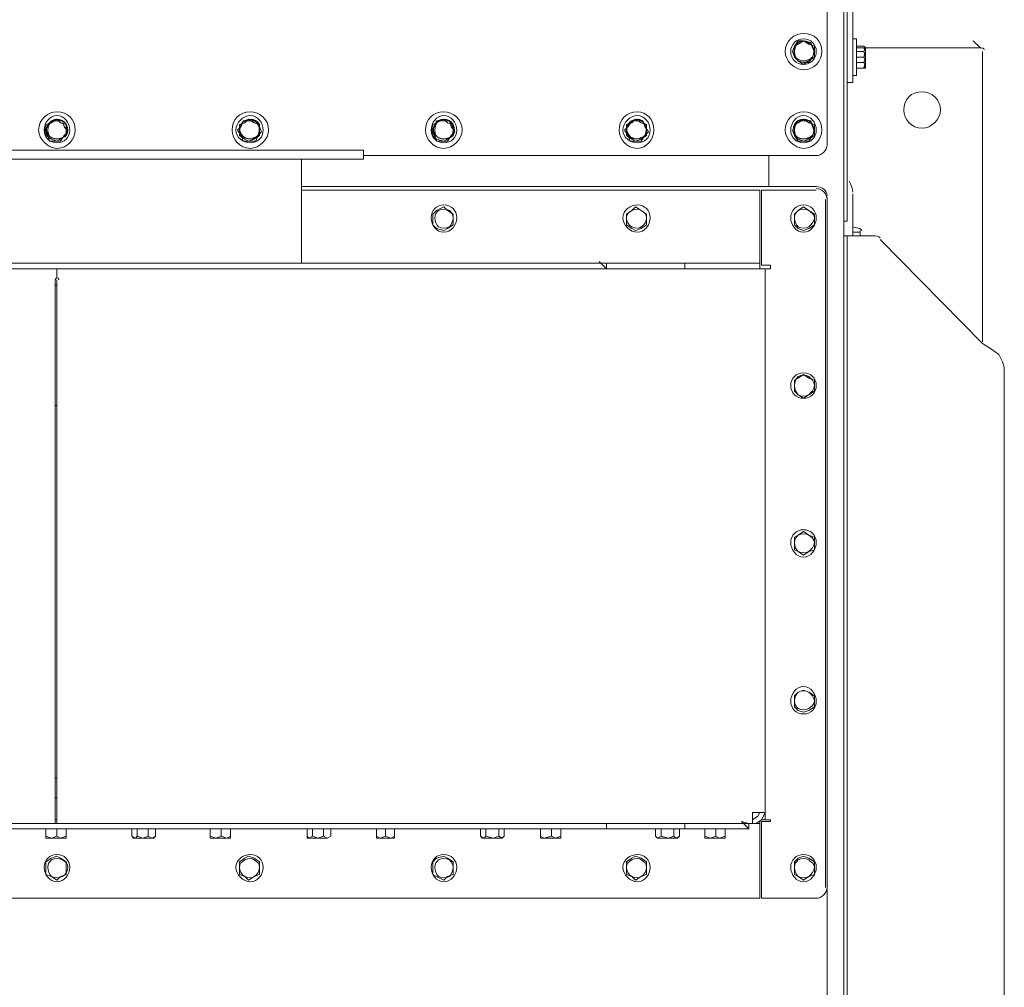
# Model space of a CAD drawing. Header units: millimetres. Extents: x -4829 to 407013, y -34854 to 354532.
# Tile 11 of 75: x 19640 to 20276, y -19344 to -18719. Entities that reach past the tile are written whole.
import ezdxf

# ---------------------------------------------------------------- set-up
doc = ezdxf.new("R2010")
doc.units = ezdxf.units.MM
doc.header["$LTSCALE"] = 15

# ---------------------------------------------------------------- blocks, each defined once
blk = doc.blocks.new('A$Cf38c0126')
at = {"linetype": 'Continuous', "lineweight": 5}
for points in [[(13717.75, -11929.55), (13720.11, -11929.55), (13720.11, -12554.12), (13717.75, -12554.12)], [(13707.14, -12504.62), (13707.14, -11957.83), (13707.14, -11957.83)], [(13707.14, -13566.39), (13707.14, -13566.39), (13717.75, -13566.39), (13717.75, -11995.54), (13707.14, -11995.54)], [(13723.64, -12457.49), (13723.64, -12026.18), (13723.64, -12026.18)], [(13691.82, -12437.45), (13688.29, -12437.45), (13685.93, -12440.99)], [(13695.36, -12439.81), (13691.82, -12437.45), (13688.29, -12439.81)], [(13691.82, -12451.59), (13695.36, -12451.59), (13697.72, -12448.06), (13698.89, -12444.52), (13697.72, -12442.17), (13696.54, -12438.63), (13691.82, -12437.45)], [(13726, -12436.27), (13723.64, -12436.27), (13723.64, -12436.27)], [(13726, -12436.27), (13726, -12459.84), (13726, -12459.84)], [(13806.13, -12442.17), (13801.42, -12437.45), (13801.42, -12437.45)], [(13685.93, -12440.99), (13684.75, -12444.52), (13685.93, -12448.06)], [(13688.29, -12439.81), (13685.93, -12440.99), (13685.93, -12444.52), (13685.93, -12448.06), (13688.29, -12450.42)], [(13698.89, -12444.52), (13698.89, -12440.99), (13695.36, -12439.81)], [(13695.36, -12450.42), (13698.89, -12448.06), (13698.89, -12444.52)], [(13726, -12439.81), (13726, -12452.77), (13726, -12456.31)], [(13726, -12439.81), (13726, -12456.31), (13726, -12456.31)], [(13731.89, -12442.17), (13730.71, -12440.99), (13726, -12440.99)], [(13731.89, -12444.52), (13730.71, -12442.17), (13726, -12442.17)], [(13731.89, -12442.17), (13730.71, -12444.52), (13726, -12444.52)], [(13731.89, -12444.52), (13730.71, -12448.06), (13726, -12448.06)], [(13731.89, -12442.17), (13730.71, -12440.99), (13730.71, -12440.99)], [(13731.89, -12444.52), (13731.89, -12442.17), (13730.71, -12442.17)], [(13730.71, -12444.52), (13731.89, -12448.06), (13731.89, -12442.17)], [(13730.71, -12448.06), (13731.89, -12450.42), (13731.89, -12444.52)], [(13806.13, -12442.17), (13731.89, -12442.17), (13731.89, -12442.17)], [(13807.31, -12631.89), (13807.31, -12444.52), (13807.31, -12444.52)], [(13807.31, -12631.89), (13807.31, -12444.52), (13807.31, -12444.52)], [(13685.93, -12448.06), (13688.29, -12450.42), (13691.82, -12451.59)], [(13688.29, -12450.42), (13691.82, -12452.77), (13695.36, -12450.42)], [(13731.89, -12450.42), (13730.71, -12455.13), (13726, -12455.13)], [(13731.89, -12453.95), (13730.71, -12451.59), (13726, -12451.59)], [(13731.89, -12455.13), (13731.89, -12453.95), (13731.89, -12448.06), (13730.71, -12451.59)], [(13731.89, -12450.42), (13731.89, -12453.95), (13731.89, -12453.95)], [(13723.64, -12457.49), (13723.64, -12464.56), (13720.11, -12464.56)], [(13731.89, -12453.95), (13730.71, -12455.13), (13726, -12455.13)], [(13730.71, -12455.13), (13731.89, -12455.13), (13731.89, -12455.13)], [(13730.71, -12455.13), (13731.89, -12455.13), (13731.89, -12455.13)], [(13723.64, -12459.84), (13726, -12459.84), (13726, -12459.84)], [(13209.85, -12489.3), (13206.31, -12489.3), (13203.95, -12492.84), (13201.6, -12495.2), (13203.95, -12498.73)], [(13212.2, -12490.48), (13209.85, -12488.13), (13206.31, -12490.48)], [(13208.67, -12502.27), (13212.2, -12502.27), (13214.56, -12498.73), (13216.92, -12496.37), (13214.56, -12492.84), (13213.38, -12489.3), (13209.85, -12489.3)], [(13333.58, -12489.3), (13330.05, -12489.3), (13328.87, -12492.84)], [(13337.12, -12490.48), (13333.58, -12488.13), (13331.22, -12490.48)], [(13333.58, -12502.27), (13338.3, -12502.27), (13339.47, -12498.73), (13341.83, -12496.37), (13340.65, -12492.84), (13338.3, -12489.3), (13333.58, -12489.3)], [(13459.67, -12489.3), (13454.96, -12489.3), (13453.78, -12492.84)], [(13462.03, -12490.48), (13459.67, -12488.13), (13454.96, -12490.48)], [(13458.5, -12502.27), (13462.03, -12502.27), (13464.39, -12498.73), (13466.74, -12496.37), (13464.39, -12492.84), (13463.21, -12489.3), (13459.67, -12489.3)], [(13584.59, -12489.3), (13581.05, -12489.3), (13578.7, -12492.84)], [(13586.94, -12490.48), (13583.41, -12488.13), (13581.05, -12490.48)], [(13583.41, -12502.27), (13586.94, -12502.27), (13589.3, -12498.73), (13591.66, -12496.37), (13589.3, -12492.84), (13588.12, -12489.3), (13584.59, -12489.3)], [(13691.82, -12489.3), (13688.29, -12489.3), (13685.93, -12492.84), (13684.75, -12495.2), (13685.93, -12498.73)], [(13695.36, -12490.48), (13691.82, -12488.13), (13688.29, -12490.48)], [(13697.72, -12498.73), (13698.89, -12496.37), (13697.72, -12492.84), (13696.54, -12489.3), (13691.82, -12489.3)], [(13206.31, -12490.48), (13202.78, -12491.66), (13202.78, -12495.2), (13202.78, -12498.73), (13206.31, -12501.09)], [(13212.2, -12501.09), (13215.74, -12498.73), (13215.74, -12495.2), (13215.74, -12491.66), (13212.2, -12490.48)], [(13328.87, -12492.84), (13326.51, -12495.2), (13328.87, -12498.73)], [(13331.22, -12490.48), (13327.69, -12491.66), (13327.69, -12495.2), (13327.69, -12498.73), (13331.22, -12501.09)], [(13340.65, -12495.2), (13340.65, -12491.66), (13337.12, -12490.48)], [(13337.12, -12501.09), (13340.65, -12498.73), (13340.65, -12495.2)], [(13453.78, -12492.84), (13451.42, -12495.2), (13453.78, -12498.73)], [(13454.96, -12490.48), (13452.6, -12491.66), (13452.6, -12495.2), (13452.6, -12498.73), (13454.96, -12501.09)], [(13465.57, -12495.2), (13465.57, -12491.66), (13462.03, -12490.48)], [(13462.03, -12501.09), (13465.57, -12498.73), (13465.57, -12495.2)], [(13578.7, -12492.84), (13576.34, -12495.2), (13578.7, -12498.73)], [(13581.05, -12490.48), (13577.52, -12491.66), (13577.52, -12495.2), (13577.52, -12498.73), (13581.05, -12501.09)], [(13590.48, -12495.2), (13590.48, -12491.66), (13586.94, -12490.48)], [(13586.94, -12501.09), (13590.48, -12498.73), (13590.48, -12495.2)], [(13688.29, -12490.48), (13685.93, -12491.66), (13685.93, -12495.2), (13685.93, -12498.73), (13688.29, -12501.09)], [(13698.89, -12495.2), (13698.89, -12491.66), (13695.36, -12490.48)], [(13695.36, -12501.09), (13698.89, -12498.73), (13698.89, -12495.2)], [(13203.95, -12498.73), (13205.13, -12502.27), (13208.67, -12502.27)], [(13206.31, -12501.09), (13209.85, -12502.27), (13212.2, -12501.09)], [(13328.87, -12498.73), (13330.05, -12502.27), (13333.58, -12502.27)], [(13331.22, -12501.09), (13333.58, -12502.27), (13337.12, -12501.09)], [(13453.78, -12498.73), (13454.96, -12502.27), (13458.5, -12502.27)], [(13454.96, -12501.09), (13459.67, -12502.27), (13462.03, -12501.09)], [(13578.7, -12498.73), (13579.87, -12502.27), (13583.41, -12502.27)], [(13581.05, -12501.09), (13583.41, -12502.27), (13586.94, -12501.09)], [(13685.93, -12498.73), (13688.29, -12502.27), (13691.82, -12502.27)], [(13688.29, -12501.09), (13691.82, -12502.27), (13695.36, -12501.09)], [(13691.82, -12502.27), (13695.36, -12502.27), (13697.72, -12498.73)], [(13407.82, -12508.16), (13209.85, -12508.16), (13010.69, -12508.16)], [(13407.82, -12514.05), (13407.82, -12508.16), (13407.82, -12508.16)], [(13407.82, -12514.05), (13209.85, -12514.05), (13010.69, -12514.05)], [(13367.76, -12581.22), (13367.76, -12514.05), (13367.76, -12514.05)], [(13407.82, -12511.69), (13700.07, -12511.69), (13700.07, -12511.69)], [(13669.43, -12511.69), (13669.43, -12531.73), (13669.43, -12531.73)], [(13669.43, -12531.73), (13669.43, -12511.69), (13669.43, -12511.69)], [(13700.07, -12531.73), (13367.76, -12531.73), (13367.76, -12531.73)], [(13367.76, -12534.08), (13663.54, -12534.08), (13663.54, -12576.51)], [(13700.07, -12534.08), (13664.72, -12534.08), (13664.72, -12582.4), (13670.61, -12582.4), (13670.61, -12584.76)], [(13705.97, -12539.98), (13705.97, -12984.25), (13705.97, -12984.25)], [(13707.14, -13588.78), (13707.14, -12538.8), (13707.14, -12538.8)], [(13707.14, -13588.78), (13707.14, -12538.8), (13707.14, -12538.8)], [(13723.64, -12563.55), (13723.64, -12536.44), (13723.64, -12536.44)], [(13454.96, -12547.05), (13452.6, -12549.4), (13452.6, -12552.94), (13452.6, -12556.47), (13454.96, -12558.83)], [(13462.03, -12547.05), (13459.67, -12544.69), (13454.96, -12547.05)], [(13465.57, -12552.94), (13465.57, -12549.4), (13462.03, -12547.05)], [(13581.05, -12547.05), (13577.52, -12549.4), (13577.52, -12552.94), (13577.52, -12556.47), (13581.05, -12558.83)], [(13586.94, -12547.05), (13583.41, -12544.69), (13581.05, -12547.05)], [(13590.48, -12552.94), (13590.48, -12549.4), (13586.94, -12547.05)], [(13688.29, -12547.05), (13685.93, -12549.4), (13685.93, -12552.94), (13685.93, -12556.47), (13688.29, -12558.83)], [(13695.36, -12547.05), (13691.82, -12544.69), (13688.29, -12547.05)], [(13698.89, -12552.94), (13698.89, -12549.4), (13695.36, -12547.05)], [(13462.03, -12558.83), (13465.57, -12556.47), (13465.57, -12552.94)], [(13586.94, -12558.83), (13590.48, -12556.47), (13590.48, -12552.94)], [(13695.36, -12558.83), (13698.89, -12556.47), (13698.89, -12552.94)], [(13454.96, -12558.83), (13459.67, -12560.01), (13462.03, -12558.83)], [(13581.05, -12558.83), (13583.41, -12560.01), (13586.94, -12558.83)], [(13688.29, -12558.83), (13691.82, -12560.01), (13695.36, -12558.83)], [(13717.75, -12554.12), (13717.75, -12563.55), (13717.75, -12563.55)], [(13717.75, -12563.55), (13717.75, -12554.12), (13717.75, -12554.12)], [(13728.36, -12561.19), (13728.36, -12560.01), (13728.36, -12563.55), (13728.36, -12561.19), (13723.64, -12561.19)], [(13717.75, -13621.78), (13720.11, -13621.78), (13720.11, -12563.55), (13717.75, -12563.55)], [(13720.11, -12563.55), (13736.6, -12563.55), (13736.6, -12563.55)], [(13741.32, -12565.9), (13807.31, -12633.07), (13807.31, -12633.07)], [(13663.54, -12581.22), (13663.54, -12576.51), (13663.54, -12576.51)], [(13209.85, -12584.76), (12853.96, -12584.76), (12853.96, -12584.76)], [(12858.67, -12581.22), (13559.84, -12581.22), (13559.84, -12581.22)], [(13209.85, -12584.76), (13209.85, -12590.65), (13209.85, -12590.65)], [(13209.85, -12584.76), (13564.55, -12584.76), (13564.55, -12584.76)], [(13564.55, -12584.76), (13559.84, -12580.04), (13559.84, -12580.04)], [(13559.84, -12581.22), (13564.55, -12581.22), (13564.55, -12581.22)], [(13615.23, -12584.76), (13564.55, -12584.76), (13564.55, -12581.22), (13615.23, -12581.22)], [(13615.23, -12584.76), (13615.23, -12581.22), (13615.23, -12581.22)], [(13615.23, -12581.22), (13619.94, -12581.22), (13619.94, -12581.22)], [(13616.4, -12584.76), (13615.23, -12584.76), (13615.23, -12584.76)], [(13616.4, -12584.76), (13658.83, -12584.76), (13658.83, -12584.76)], [(13619.94, -12581.22), (13658.83, -12581.22), (13658.83, -12581.22)], [(13658.83, -12581.22), (13663.54, -12581.22), (13663.54, -12584.76)], [(13658.83, -12935.93), (13667.08, -12935.93), (13667.08, -12584.76), (13658.83, -12584.76)], [(13670.61, -12584.76), (13667.08, -12584.76), (13667.08, -12584.76)], [(13208.67, -12591.83), (13208.67, -12935.93), (13208.67, -12935.93)], [(13209.85, -12935.93), (13209.85, -12591.83), (13209.85, -12591.83)], [(13209.85, -12595.36), (13208.67, -12595.36), (13208.67, -12595.36)], [(13807.31, -12633.07), (13813.2, -12636.61), (13817.92, -12640.14), (13820.27, -12644.86), (13821.45, -12648.39), (13821.45, -13535.75), (13820.27, -13539.29), (13817.92, -13544), (13813.2, -13548.71), (13807.31, -13552.25)], [(13688.29, -12655.46), (13685.93, -12656.64), (13685.93, -12660.18), (13685.93, -12663.71), (13688.29, -12666.07)], [(13695.36, -12655.46), (13691.82, -12653.11), (13688.29, -12655.46)], [(13698.89, -12660.18), (13698.89, -12656.64), (13695.36, -12655.46)], [(13695.36, -12666.07), (13698.89, -12663.71), (13698.89, -12660.18)], [(13688.29, -12666.07), (13691.82, -12668.43), (13695.36, -12666.07)], [(13209.85, -12673.14), (13208.67, -12673.14), (13208.67, -12673.14)], [(13688.29, -12756.81), (13685.93, -12757.99), (13685.93, -12762.7), (13685.93, -12766.24), (13688.29, -12767.41)], [(13695.36, -12756.81), (13691.82, -12754.45), (13688.29, -12756.81)], [(13698.89, -12762.7), (13698.89, -12757.99), (13695.36, -12756.81)], [(13695.36, -12767.41), (13698.89, -12766.24), (13698.89, -12762.7)], [(13688.29, -12767.41), (13691.82, -12769.77), (13695.36, -12767.41)], [(13688.29, -12858.15), (13685.93, -12860.51), (13685.93, -12864.05), (13685.93, -12867.58), (13688.29, -12869.94)], [(13695.36, -12858.15), (13691.82, -12856.97), (13688.29, -12858.15)], [(13698.89, -12864.05), (13698.89, -12860.51), (13695.36, -12858.15)], [(13695.36, -12869.94), (13698.89, -12867.58), (13698.89, -12864.05)], [(13688.29, -12869.94), (13691.82, -12871.12), (13695.36, -12869.94)], [(13209.85, -12913.54), (13208.67, -12913.54), (13208.67, -12913.54)], [(13209.85, -12926.5), (13209.85, -12913.54), (13209.85, -12913.54)], [(13209.85, -12926.5), (13208.67, -12926.5), (13208.67, -12926.5)], [(13208.67, -12926.5), (13209.85, -12926.5), (13209.85, -12926.5)], [(13208.67, -12935.93), (13208.67, -12943), (13208.67, -12943)], [(13208.67, -12940.64), (13209.85, -12940.64), (13209.85, -12940.64)], [(13209.85, -12943), (13209.85, -12935.93), (13209.85, -12935.93)], [(13209.85, -12940.64), (13209.85, -12940.64), (13209.85, -12943)], [(13658.83, -12935.93), (13658.83, -12940.64), (13658.83, -12943), (13658.83, -12943)], [(13667.08, -12935.93), (13665.9, -12938.29), (13664.72, -12940.64), (13661.19, -12943), (13658.83, -12943), (13658.83, -12940.64), (13662.36, -12938.29), (13663.54, -12935.93)], [(13664.72, -12940.64), (13667.08, -12940.64), (13667.08, -12935.93)], [(13700.07, -12991.32), (13664.72, -12991.32), (13664.72, -12941.82), (13670.61, -12941.82), (13670.61, -12940.64)], [(13667.08, -12940.64), (13670.61, -12940.64), (13670.61, -12940.64)], [(12754.97, -12943), (12754.97, -12947.71), (12754.97, -12991.32), (13663.54, -12991.32), (13663.54, -12947.71)], [(12855.14, -12943), (13208.67, -12943), (13208.67, -12943)], [(12859.85, -12946.54), (13558.66, -12946.54), (13558.66, -12946.54)], [(13218.1, -12946.54), (13205.13, -12946.54), (13200.42, -12946.54)], [(13206.31, -12952.43), (13202.78, -12951.25), (13202.78, -12946.54)], [(13208.67, -12943), (13209.85, -12943), (13209.85, -12943)], [(13209.85, -12943), (13563.38, -12943), (13563.38, -12943)], [(13212.2, -12952.43), (13209.85, -12951.25), (13209.85, -12946.54)], [(13212.2, -12952.43), (13215.74, -12951.25), (13215.74, -12946.54)], [(13274.66, -12946.54), (13256.98, -12946.54), (13256.98, -12946.54)], [(13260.52, -12952.43), (13258.16, -12951.25), (13258.16, -12946.54)], [(13265.23, -12952.43), (13261.7, -12951.25), (13261.7, -12946.54)], [(13265.23, -12952.43), (13268.77, -12951.25), (13268.77, -12946.54)], [(13271.12, -12952.43), (13273.48, -12951.25), (13273.48, -12946.54)], [(13324.15, -12946.54), (13311.19, -12946.54), (13306.48, -12946.54)], [(13312.37, -12952.43), (13308.83, -12951.25), (13308.83, -12946.54)], [(13319.44, -12952.43), (13315.9, -12951.25), (13315.9, -12946.54)], [(13319.44, -12952.43), (13321.8, -12951.25), (13321.8, -12946.54)], [(13386.61, -12946.54), (13368.93, -12946.54), (13368.93, -12946.54)], [(13372.47, -12952.43), (13371.29, -12951.25), (13371.29, -12946.54)], [(13378.36, -12952.43), (13374.83, -12951.25), (13374.83, -12946.54)], [(13378.36, -12952.43), (13381.9, -12951.25), (13381.9, -12946.54)], [(13384.25, -12952.43), (13386.61, -12951.25), (13386.61, -12946.54)], [(13430.21, -12946.54), (13417.25, -12946.54), (13413.71, -12946.54)], [(13418.43, -12952.43), (13416.07, -12951.25), (13416.07, -12946.54)], [(13425.5, -12952.43), (13421.96, -12951.25), (13421.96, -12946.54)], [(13425.5, -12952.43), (13427.86, -12951.25), (13427.86, -12946.54)], [(13499.74, -12946.54), (13482.06, -12946.54), (13482.06, -12946.54)], [(13485.6, -12952.43), (13483.24, -12951.25), (13483.24, -12946.54)], [(13491.49, -12952.43), (13486.78, -12951.25), (13486.78, -12946.54)], [(13491.49, -12952.43), (13495.03, -12951.25), (13495.03, -12946.54)], [(13497.38, -12952.43), (13498.56, -12951.25), (13498.56, -12946.54)], [(13537.45, -12946.54), (13524.49, -12946.54), (13519.77, -12946.54)], [(13524.49, -12952.43), (13522.13, -12951.25), (13522.13, -12946.54)], [(13531.56, -12952.43), (13529.2, -12951.25), (13529.2, -12946.54)], [(13531.56, -12952.43), (13535.09, -12951.25), (13535.09, -12946.54)], [(13564.55, -12946.54), (13558.66, -12946.54), (13558.66, -12946.54)], [(13563.38, -12943), (13564.55, -12943), (13564.55, -12943)], [(13615.23, -12946.54), (13564.55, -12946.54), (13564.55, -12943), (13615.23, -12943)], [(13612.87, -12946.54), (13595.19, -12946.54), (13595.19, -12946.54)], [(13597.55, -12952.43), (13596.37, -12951.25), (13596.37, -12946.54)], [(13604.62, -12952.43), (13599.91, -12951.25), (13599.91, -12946.54)], [(13604.62, -12952.43), (13608.16, -12951.25), (13608.16, -12946.54)], [(13609.33, -12952.43), (13611.69, -12951.25), (13611.69, -12946.54)], [(13615.23, -12946.54), (13615.23, -12943), (13615.23, -12943)], [(13615.23, -12943), (13617.58, -12943), (13617.58, -12943)], [(13622.3, -12946.54), (13615.23, -12946.54), (13615.23, -12946.54)], [(13617.58, -12943), (13658.83, -12943), (13658.83, -12943)], [(13656.47, -12943), (13656.47, -12946.54), (13650.58, -12946.54), (13622.3, -12946.54)], [(13643.51, -12946.54), (13630.55, -12946.54), (13625.83, -12946.54)], [(13631.72, -12952.43), (13628.19, -12951.25), (13628.19, -12946.54)], [(13637.62, -12952.43), (13635.26, -12951.25), (13635.26, -12946.54)], [(13637.62, -12952.43), (13641.15, -12951.25), (13641.15, -12946.54)], [(13656.47, -12946.54), (13651.76, -12941.82), (13656.47, -12943)], [(13663.54, -12943), (13658.83, -12943), (13658.83, -12943)], [(13663.54, -12941.82), (13663.54, -12943), (13663.54, -12947.71)], [(13202.78, -12951.25), (13202.78, -12952.43), (13206.31, -12952.43)], [(13209.85, -12951.25), (13206.31, -12952.43), (13212.2, -12952.43)], [(13212.2, -12952.43), (13215.74, -12952.43), (13215.74, -12951.25)], [(13215.74, -12951.25), (13215.74, -12952.43), (13215.74, -12952.43)], [(13258.16, -12951.25), (13259.34, -12952.43), (13259.34, -12952.43)], [(13259.34, -12952.43), (13260.52, -12952.43), (13260.52, -12952.43)], [(13261.7, -12951.25), (13260.52, -12952.43), (13265.23, -12952.43)], [(13265.23, -12952.43), (13271.12, -12952.43), (13268.77, -12951.25)], [(13272.3, -12952.43), (13271.12, -12952.43), (13271.12, -12952.43)], [(13272.3, -12952.43), (13273.48, -12951.25), (13273.48, -12951.25)], [(13308.83, -12951.25), (13308.83, -12952.43), (13312.37, -12952.43)], [(13315.9, -12951.25), (13312.37, -12952.43), (13319.44, -12952.43)], [(13319.44, -12952.43), (13321.8, -12952.43), (13321.8, -12951.25)], [(13321.8, -12951.25), (13321.8, -12952.43), (13321.8, -12952.43)], [(13371.29, -12951.25), (13371.29, -12952.43), (13371.29, -12952.43)], [(13371.29, -12952.43), (13372.47, -12952.43), (13372.47, -12952.43)], [(13374.83, -12951.25), (13372.47, -12952.43), (13378.36, -12952.43)], [(13378.36, -12952.43), (13384.25, -12952.43), (13381.9, -12951.25)], [(13384.25, -12952.43), (13386.61, -12951.25), (13386.61, -12951.25)], [(13416.07, -12951.25), (13416.07, -12952.43), (13418.43, -12952.43)], [(13421.96, -12951.25), (13418.43, -12952.43), (13425.5, -12952.43)], [(13425.5, -12952.43), (13427.86, -12952.43), (13427.86, -12951.25)], [(13427.86, -12951.25), (13427.86, -12952.43), (13427.86, -12952.43)], [(13483.24, -12951.25), (13484.42, -12952.43), (13484.42, -12952.43)], [(13484.42, -12952.43), (13485.6, -12952.43), (13485.6, -12952.43)], [(13486.78, -12951.25), (13485.6, -12952.43), (13491.49, -12952.43)], [(13491.49, -12952.43), (13497.38, -12952.43), (13495.03, -12951.25)], [(13497.38, -12952.43), (13498.56, -12951.25), (13498.56, -12951.25)], [(13522.13, -12951.25), (13522.13, -12952.43), (13524.49, -12952.43)], [(13529.2, -12951.25), (13524.49, -12952.43), (13531.56, -12952.43)], [(13531.56, -12952.43), (13535.09, -12952.43), (13535.09, -12951.25)], [(13535.09, -12951.25), (13535.09, -12952.43), (13535.09, -12952.43)], [(13596.37, -12951.25), (13597.55, -12952.43), (13597.55, -12952.43)], [(13599.91, -12951.25), (13597.55, -12952.43), (13604.62, -12952.43)], [(13604.62, -12952.43), (13609.33, -12952.43), (13608.16, -12951.25)], [(13610.51, -12952.43), (13609.33, -12952.43), (13609.33, -12952.43)], [(13610.51, -12952.43), (13611.69, -12951.25), (13611.69, -12951.25)], [(13628.19, -12951.25), (13628.19, -12952.43), (13631.72, -12952.43)], [(13635.26, -12951.25), (13631.72, -12952.43), (13637.62, -12952.43)], [(13637.62, -12952.43), (13641.15, -12952.43), (13641.15, -12951.25)], [(13641.15, -12951.25), (13641.15, -12952.43), (13641.15, -12952.43)], [(13206.31, -12965.39), (13202.78, -12967.75), (13202.78, -12972.46), (13202.78, -12976), (13206.31, -12977.17)], [(13212.2, -12965.39), (13209.85, -12964.21), (13206.31, -12965.39)], [(13215.74, -12972.46), (13215.74, -12967.75), (13212.2, -12965.39)], [(13331.22, -12965.39), (13327.69, -12967.75), (13327.69, -12972.46), (13327.69, -12976), (13331.22, -12977.17)], [(13337.12, -12965.39), (13333.58, -12964.21), (13331.22, -12965.39)], [(13340.65, -12972.46), (13340.65, -12967.75), (13337.12, -12965.39)], [(13454.96, -12965.39), (13452.6, -12967.75), (13452.6, -12972.46), (13452.6, -12976), (13454.96, -12977.17)], [(13462.03, -12965.39), (13459.67, -12964.21), (13454.96, -12965.39)], [(13465.57, -12972.46), (13465.57, -12967.75), (13462.03, -12965.39)], [(13581.05, -12965.39), (13577.52, -12967.75), (13577.52, -12972.46), (13577.52, -12976), (13581.05, -12977.17)], [(13586.94, -12965.39), (13583.41, -12964.21), (13581.05, -12965.39)], [(13590.48, -12972.46), (13590.48, -12967.75), (13586.94, -12965.39)], [(13688.29, -12965.39), (13685.93, -12967.75), (13685.93, -12972.46), (13685.93, -12976), (13688.29, -12977.17)], [(13695.36, -12965.39), (13691.82, -12964.21), (13688.29, -12965.39)], [(13698.89, -12972.46), (13698.89, -12967.75), (13695.36, -12965.39)], [(13212.2, -12977.17), (13215.74, -12976), (13215.74, -12972.46)], [(13337.12, -12977.17), (13340.65, -12976), (13340.65, -12972.46)], [(13462.03, -12977.17), (13465.57, -12976), (13465.57, -12972.46)], [(13586.94, -12977.17), (13590.48, -12976), (13590.48, -12972.46)], [(13695.36, -12977.17), (13698.89, -12976), (13698.89, -12972.46)], [(13206.31, -12977.17), (13209.85, -12979.53), (13212.2, -12977.17)], [(13331.22, -12977.17), (13333.58, -12979.53), (13337.12, -12977.17)], [(13454.96, -12977.17), (13459.67, -12979.53), (13462.03, -12977.17)], [(13581.05, -12977.17), (13583.41, -12979.53), (13586.94, -12977.17)], [(13688.29, -12977.17), (13691.82, -12979.53), (13695.36, -12977.17)]]:
    blk.add_lwpolyline(points, dxfattribs=at)
for points in [[(13726, -12439.81), (13726, -12439.81)], [(13726, -12439.81), (13726, -12439.81)], [(13731.89, -12442.17), (13731.89, -12442.17)], [(13726, -12456.31), (13726, -12456.31)], [(13726, -12456.31), (13726, -12456.31)], [(13658.83, -12940.64), (13658.83, -12940.64)], [(13200.42, -12946.54), (13200.42, -12946.54)], [(13218.1, -12946.54), (13218.1, -12946.54)], [(13256.98, -12946.54), (13256.98, -12946.54)], [(13274.66, -12946.54), (13274.66, -12946.54)], [(13306.48, -12946.54), (13306.48, -12946.54)], [(13324.15, -12946.54), (13324.15, -12946.54)], [(13368.93, -12946.54), (13368.93, -12946.54)], [(13386.61, -12946.54), (13386.61, -12946.54)], [(13413.71, -12946.54), (13413.71, -12946.54)], [(13430.21, -12946.54), (13430.21, -12946.54)], [(13482.06, -12946.54), (13482.06, -12946.54)], [(13499.74, -12946.54), (13499.74, -12946.54)], [(13519.77, -12946.54), (13519.77, -12946.54)], [(13537.45, -12946.54), (13537.45, -12946.54)], [(13595.19, -12946.54), (13595.19, -12946.54)], [(13612.87, -12946.54), (13612.87, -12946.54)], [(13625.83, -12946.54), (13625.83, -12946.54)], [(13643.51, -12946.54), (13643.51, -12946.54)], [(13658.83, -12943), (13658.83, -12943)], [(13384.25, -12952.43), (13384.25, -12952.43)], [(13497.38, -12952.43), (13497.38, -12952.43)], [(13597.55, -12952.43), (13597.55, -12952.43)]]:
    blk.add_lwpolyline(points, close=True, dxfattribs=at)
for points, knots in [([(13703.61, -12444.52), (13703.61, -12437.45), (13698.89, -12432.74), (13691.82, -12432.74), (13691.82, -12432.74), (13685.93, -12432.74), (13680.04, -12437.45), (13680.04, -12444.52), (13680.04, -12444.52), (13680.04, -12450.42), (13685.93, -12456.31), (13691.82, -12456.31), (13691.82, -12456.31), (13698.89, -12456.31), (13703.61, -12450.42), (13703.61, -12444.52)], [0, 0, 0, 0, 0.0625, 0.0625, 0.0625, 0.062501, 0.125, 0.125, 0.125, 0.125001, 0.1875, 0.1875, 0.1875, 0.187501, 1, 1, 1, 1]), ([(13700.07, -12444.52), (13700.07, -12439.81), (13696.54, -12436.27), (13691.82, -12436.27), (13691.82, -12436.27), (13687.11, -12436.27), (13683.58, -12439.81), (13683.58, -12444.52), (13683.58, -12444.52), (13683.58, -12449.24), (13687.11, -12452.77), (13691.82, -12452.77), (13691.82, -12452.77), (13696.54, -12452.77), (13700.07, -12449.24), (13700.07, -12444.52)], [0, 0, 0, 0, 0.0625, 0.0625, 0.0625, 0.062501, 0.125, 0.125, 0.125, 0.125001, 0.1875, 0.1875, 0.1875, 0.187501, 1, 1, 1, 1]), ([(13780.21, -12482.23), (13780.21, -12475.16), (13774.31, -12470.45), (13768.42, -12470.45), (13768.42, -12470.45), (13761.35, -12470.45), (13756.64, -12475.16), (13756.64, -12482.23), (13756.64, -12482.23), (13756.64, -12488.13), (13761.35, -12494.02), (13768.42, -12494.02), (13768.42, -12494.02), (13774.31, -12494.02), (13780.21, -12488.13), (13780.21, -12482.23)], [0, 0, 0, 0, 0.0625, 0.0625, 0.0625, 0.062501, 0.125, 0.125, 0.125, 0.125001, 0.1875, 0.1875, 0.1875, 0.187501, 1, 1, 1, 1]), ([(13768.42, -12470.45), (13761.35, -12470.45), (13756.64, -12475.16), (13756.64, -12482.23), (13756.64, -12482.23), (13756.64, -12488.13), (13761.35, -12494.02), (13768.42, -12494.02)], [0, 0, 0, 0, 0.125, 0.125, 0.125, 0.125001, 1, 1, 1, 1]), ([(13221.63, -12495.2), (13221.63, -12488.13), (13216.92, -12483.41), (13209.85, -12483.41), (13209.85, -12483.41), (13203.95, -12483.41), (13198.06, -12488.13), (13198.06, -12495.2), (13198.06, -12495.2), (13198.06, -12501.09), (13203.95, -12506.98), (13209.85, -12506.98), (13209.85, -12506.98), (13216.92, -12506.98), (13221.63, -12501.09), (13221.63, -12495.2)], [0, 0, 0, 0, 0.0625, 0.0625, 0.0625, 0.062501, 0.125, 0.125, 0.125, 0.125001, 0.1875, 0.1875, 0.1875, 0.187501, 1, 1, 1, 1]), ([(13346.54, -12495.2), (13346.54, -12488.13), (13340.65, -12483.41), (13334.76, -12483.41), (13334.76, -12483.41), (13327.69, -12483.41), (13322.98, -12488.13), (13322.98, -12495.2), (13322.98, -12495.2), (13322.98, -12501.09), (13327.69, -12506.98), (13334.76, -12506.98), (13334.76, -12506.98), (13340.65, -12506.98), (13346.54, -12501.09), (13346.54, -12495.2)], [0, 0, 0, 0, 0.0625, 0.0625, 0.0625, 0.062501, 0.125, 0.125, 0.125, 0.125001, 0.1875, 0.1875, 0.1875, 0.187501, 1, 1, 1, 1]), ([(13471.46, -12495.2), (13471.46, -12488.13), (13465.57, -12483.41), (13459.67, -12483.41), (13459.67, -12483.41), (13452.6, -12483.41), (13447.89, -12488.13), (13447.89, -12495.2), (13447.89, -12495.2), (13447.89, -12501.09), (13452.6, -12506.98), (13459.67, -12506.98), (13459.67, -12506.98), (13465.57, -12506.98), (13471.46, -12501.09), (13471.46, -12495.2)], [0, 0, 0, 0, 0.0625, 0.0625, 0.0625, 0.062501, 0.125, 0.125, 0.125, 0.125001, 0.1875, 0.1875, 0.1875, 0.187501, 1, 1, 1, 1]), ([(13595.19, -12495.2), (13595.19, -12488.13), (13590.48, -12483.41), (13584.59, -12483.41), (13584.59, -12483.41), (13577.52, -12483.41), (13572.8, -12488.13), (13572.8, -12495.2), (13572.8, -12495.2), (13572.8, -12501.09), (13577.52, -12506.98), (13584.59, -12506.98), (13584.59, -12506.98), (13590.48, -12506.98), (13595.19, -12501.09), (13595.19, -12495.2)], [0, 0, 0, 0, 0.0625, 0.0625, 0.0625, 0.062501, 0.125, 0.125, 0.125, 0.125001, 0.1875, 0.1875, 0.1875, 0.187501, 1, 1, 1, 1]), ([(13703.61, -12495.2), (13703.61, -12488.13), (13698.89, -12483.41), (13691.82, -12483.41), (13691.82, -12483.41), (13685.93, -12483.41), (13680.04, -12488.13), (13680.04, -12495.2), (13680.04, -12495.2), (13680.04, -12501.09), (13685.93, -12506.98), (13691.82, -12506.98), (13691.82, -12506.98), (13698.89, -12506.98), (13703.61, -12501.09), (13703.61, -12495.2)], [0, 0, 0, 0, 0.0625, 0.0625, 0.0625, 0.062501, 0.125, 0.125, 0.125, 0.125001, 0.1875, 0.1875, 0.1875, 0.187501, 1, 1, 1, 1]), ([(13218.1, -12495.2), (13218.1, -12490.48), (13214.56, -12485.77), (13209.85, -12485.77), (13209.85, -12485.77), (13205.13, -12485.77), (13201.6, -12490.48), (13201.6, -12495.2), (13201.6, -12495.2), (13201.6, -12499.91), (13205.13, -12503.45), (13209.85, -12503.45), (13209.85, -12503.45), (13214.56, -12503.45), (13218.1, -12499.91), (13218.1, -12495.2)], [0, 0, 0, 0, 0.0625, 0.0625, 0.0625, 0.062501, 0.125, 0.125, 0.125, 0.125001, 0.1875, 0.1875, 0.1875, 0.187501, 1, 1, 1, 1]), ([(13343.01, -12495.2), (13343.01, -12490.48), (13339.47, -12485.77), (13334.76, -12485.77), (13334.76, -12485.77), (13330.05, -12485.77), (13325.33, -12490.48), (13325.33, -12495.2), (13325.33, -12495.2), (13325.33, -12499.91), (13330.05, -12503.45), (13334.76, -12503.45), (13334.76, -12503.45), (13339.47, -12503.45), (13343.01, -12499.91), (13343.01, -12495.2)], [0, 0, 0, 0, 0.0625, 0.0625, 0.0625, 0.062501, 0.125, 0.125, 0.125, 0.125001, 0.1875, 0.1875, 0.1875, 0.187501, 1, 1, 1, 1]), ([(13467.92, -12495.2), (13467.92, -12490.48), (13464.39, -12485.77), (13459.67, -12485.77), (13459.67, -12485.77), (13454.96, -12485.77), (13451.42, -12490.48), (13451.42, -12495.2), (13451.42, -12495.2), (13451.42, -12499.91), (13454.96, -12503.45), (13459.67, -12503.45), (13459.67, -12503.45), (13464.39, -12503.45), (13467.92, -12499.91), (13467.92, -12495.2)], [0, 0, 0, 0, 0.0625, 0.0625, 0.0625, 0.062501, 0.125, 0.125, 0.125, 0.125001, 0.1875, 0.1875, 0.1875, 0.187501, 1, 1, 1, 1]), ([(13592.84, -12495.2), (13592.84, -12490.48), (13589.3, -12485.77), (13584.59, -12485.77), (13584.59, -12485.77), (13579.87, -12485.77), (13575.16, -12490.48), (13575.16, -12495.2), (13575.16, -12495.2), (13575.16, -12499.91), (13579.87, -12503.45), (13584.59, -12503.45), (13584.59, -12503.45), (13589.3, -12503.45), (13592.84, -12499.91), (13592.84, -12495.2)], [0, 0, 0, 0, 0.0625, 0.0625, 0.0625, 0.062501, 0.125, 0.125, 0.125, 0.125001, 0.1875, 0.1875, 0.1875, 0.187501, 1, 1, 1, 1]), ([(13700.07, -12495.2), (13700.07, -12490.48), (13696.54, -12485.77), (13691.82, -12485.77), (13691.82, -12485.77), (13687.11, -12485.77), (13683.58, -12490.48), (13683.58, -12495.2), (13683.58, -12495.2), (13683.58, -12499.91), (13687.11, -12503.45), (13691.82, -12503.45), (13691.82, -12503.45), (13696.54, -12503.45), (13700.07, -12499.91), (13700.07, -12495.2)], [0, 0, 0, 0, 0.0625, 0.0625, 0.0625, 0.062501, 0.125, 0.125, 0.125, 0.125001, 0.1875, 0.1875, 0.1875, 0.187501, 1, 1, 1, 1]), ([(13467.92, -12551.76), (13467.92, -12547.05), (13464.39, -12543.51), (13459.67, -12543.51), (13459.67, -12543.51), (13454.96, -12543.51), (13451.42, -12547.05), (13451.42, -12551.76), (13451.42, -12551.76), (13451.42, -12556.47), (13454.96, -12561.19), (13459.67, -12561.19), (13459.67, -12561.19), (13464.39, -12561.19), (13467.92, -12556.47), (13467.92, -12551.76)], [0, 0, 0, 0, 0.0625, 0.0625, 0.0625, 0.062501, 0.125, 0.125, 0.125, 0.125001, 0.1875, 0.1875, 0.1875, 0.187501, 1, 1, 1, 1]), ([(13592.84, -12551.76), (13592.84, -12547.05), (13589.3, -12543.51), (13584.59, -12543.51), (13584.59, -12543.51), (13579.87, -12543.51), (13575.16, -12547.05), (13575.16, -12551.76), (13575.16, -12551.76), (13575.16, -12556.47), (13579.87, -12561.19), (13584.59, -12561.19), (13584.59, -12561.19), (13589.3, -12561.19), (13592.84, -12556.47), (13592.84, -12551.76)], [0, 0, 0, 0, 0.0625, 0.0625, 0.0625, 0.062501, 0.125, 0.125, 0.125, 0.125001, 0.1875, 0.1875, 0.1875, 0.187501, 1, 1, 1, 1]), ([(13700.07, -12551.76), (13700.07, -12547.05), (13696.54, -12543.51), (13691.82, -12543.51), (13691.82, -12543.51), (13687.11, -12543.51), (13683.58, -12547.05), (13683.58, -12551.76), (13683.58, -12551.76), (13683.58, -12556.47), (13687.11, -12561.19), (13691.82, -12561.19), (13691.82, -12561.19), (13696.54, -12561.19), (13700.07, -12556.47), (13700.07, -12551.76)], [0, 0, 0, 0, 0.0625, 0.0625, 0.0625, 0.062501, 0.125, 0.125, 0.125, 0.125001, 0.1875, 0.1875, 0.1875, 0.187501, 1, 1, 1, 1]), ([(13700.07, -12660.18), (13700.07, -12655.46), (13696.54, -12651.93), (13691.82, -12651.93), (13691.82, -12651.93), (13687.11, -12651.93), (13683.58, -12655.46), (13683.58, -12660.18), (13683.58, -12660.18), (13683.58, -12664.89), (13687.11, -12668.43), (13691.82, -12668.43), (13691.82, -12668.43), (13696.54, -12668.43), (13700.07, -12664.89), (13700.07, -12660.18)], [0, 0, 0, 0, 0.0625, 0.0625, 0.0625, 0.062501, 0.125, 0.125, 0.125, 0.125001, 0.1875, 0.1875, 0.1875, 0.187501, 1, 1, 1, 1]), ([(13700.07, -12761.52), (13700.07, -12756.81), (13696.54, -12753.27), (13691.82, -12753.27), (13691.82, -12753.27), (13687.11, -12753.27), (13683.58, -12756.81), (13683.58, -12761.52), (13683.58, -12761.52), (13683.58, -12766.24), (13687.11, -12770.95), (13691.82, -12770.95), (13691.82, -12770.95), (13696.54, -12770.95), (13700.07, -12766.24), (13700.07, -12761.52)], [0, 0, 0, 0, 0.0625, 0.0625, 0.0625, 0.062501, 0.125, 0.125, 0.125, 0.125001, 0.1875, 0.1875, 0.1875, 0.187501, 1, 1, 1, 1]), ([(13700.07, -12864.05), (13700.07, -12859.33), (13696.54, -12854.62), (13691.82, -12854.62), (13691.82, -12854.62), (13687.11, -12854.62), (13683.58, -12859.33), (13683.58, -12864.05), (13683.58, -12864.05), (13683.58, -12868.76), (13687.11, -12872.29), (13691.82, -12872.29), (13691.82, -12872.29), (13696.54, -12872.29), (13700.07, -12868.76), (13700.07, -12864.05)], [0, 0, 0, 0, 0.0625, 0.0625, 0.0625, 0.062501, 0.125, 0.125, 0.125, 0.125001, 0.1875, 0.1875, 0.1875, 0.187501, 1, 1, 1, 1]), ([(13218.1, -12971.28), (13218.1, -12966.57), (13214.56, -12963.03), (13209.85, -12963.03), (13209.85, -12963.03), (13205.13, -12963.03), (13201.6, -12966.57), (13201.6, -12971.28), (13201.6, -12971.28), (13201.6, -12976), (13205.13, -12980.71), (13209.85, -12980.71), (13209.85, -12980.71), (13214.56, -12980.71), (13218.1, -12976), (13218.1, -12971.28)], [0, 0, 0, 0, 0.0625, 0.0625, 0.0625, 0.062501, 0.125, 0.125, 0.125, 0.125001, 0.1875, 0.1875, 0.1875, 0.187501, 1, 1, 1, 1]), ([(13343.01, -12971.28), (13343.01, -12966.57), (13339.47, -12963.03), (13334.76, -12963.03), (13334.76, -12963.03), (13330.05, -12963.03), (13325.33, -12966.57), (13325.33, -12971.28), (13325.33, -12971.28), (13325.33, -12976), (13330.05, -12980.71), (13334.76, -12980.71), (13334.76, -12980.71), (13339.47, -12980.71), (13343.01, -12976), (13343.01, -12971.28)], [0, 0, 0, 0, 0.0625, 0.0625, 0.0625, 0.062501, 0.125, 0.125, 0.125, 0.125001, 0.1875, 0.1875, 0.1875, 0.187501, 1, 1, 1, 1]), ([(13467.92, -12971.28), (13467.92, -12966.57), (13464.39, -12963.03), (13459.67, -12963.03), (13459.67, -12963.03), (13454.96, -12963.03), (13451.42, -12966.57), (13451.42, -12971.28), (13451.42, -12971.28), (13451.42, -12976), (13454.96, -12980.71), (13459.67, -12980.71), (13459.67, -12980.71), (13464.39, -12980.71), (13467.92, -12976), (13467.92, -12971.28)], [0, 0, 0, 0, 0.0625, 0.0625, 0.0625, 0.062501, 0.125, 0.125, 0.125, 0.125001, 0.1875, 0.1875, 0.1875, 0.187501, 1, 1, 1, 1]), ([(13592.84, -12971.28), (13592.84, -12966.57), (13589.3, -12963.03), (13584.59, -12963.03), (13584.59, -12963.03), (13579.87, -12963.03), (13575.16, -12966.57), (13575.16, -12971.28), (13575.16, -12971.28), (13575.16, -12976), (13579.87, -12980.71), (13584.59, -12980.71), (13584.59, -12980.71), (13589.3, -12980.71), (13592.84, -12976), (13592.84, -12971.28)], [0, 0, 0, 0, 0.0625, 0.0625, 0.0625, 0.062501, 0.125, 0.125, 0.125, 0.125001, 0.1875, 0.1875, 0.1875, 0.187501, 1, 1, 1, 1]), ([(13700.07, -12971.28), (13700.07, -12966.57), (13696.54, -12963.03), (13691.82, -12963.03), (13691.82, -12963.03), (13687.11, -12963.03), (13683.58, -12966.57), (13683.58, -12971.28), (13683.58, -12971.28), (13683.58, -12976), (13687.11, -12980.71), (13691.82, -12980.71), (13691.82, -12980.71), (13696.54, -12980.71), (13700.07, -12976), (13700.07, -12971.28)], [0, 0, 0, 0, 0.0625, 0.0625, 0.0625, 0.062501, 0.125, 0.125, 0.125, 0.125001, 0.1875, 0.1875, 0.1875, 0.187501, 1, 1, 1, 1])]:
    blk.add_open_spline(points, degree=3, knots=knots, dxfattribs=at)
for points in [[(13691.82, -12437.45), (13689.47, -12437.45), (13687.11, -12438.63), (13685.93, -12440.99)], [(13688.29, -12438.63), (13687.11, -12439.81), (13685.93, -12442.17), (13685.93, -12444.52)], [(13695.36, -12438.63), (13693, -12437.45), (13690.65, -12437.45), (13688.29, -12438.63)], [(13697.72, -12440.99), (13696.54, -12439.81), (13694.18, -12437.45), (13691.82, -12437.45)], [(13698.89, -12444.52), (13698.89, -12442.17), (13696.54, -12439.81), (13695.36, -12438.63)], [(13685.93, -12440.99), (13684.75, -12443.35), (13684.75, -12445.7), (13685.93, -12446.88)], [(13685.93, -12444.52), (13685.93, -12446.88), (13687.11, -12449.24), (13688.29, -12450.42)], [(13695.36, -12450.42), (13696.54, -12449.24), (13698.89, -12446.88), (13698.89, -12444.52)], [(13697.72, -12448.06), (13698.89, -12445.7), (13698.89, -12443.35), (13697.72, -12440.99)], [(13808.49, -12443.35), (13808.49, -12442.17), (13807.31, -12442.17), (13806.13, -12442.17)], [(13808.49, -12443.35), (13808.49, -12442.17), (13807.31, -12442.17), (13806.13, -12442.17)], [(13685.93, -12446.88), (13687.11, -12449.24), (13689.47, -12450.42), (13691.82, -12450.42)], [(13688.29, -12450.42), (13690.65, -12451.59), (13693, -12451.59), (13695.36, -12450.42)], [(13691.82, -12450.42), (13694.18, -12450.42), (13696.54, -12449.24), (13697.72, -12448.06)], [(13209.85, -12488.13), (13207.49, -12488.13), (13206.31, -12489.3), (13203.95, -12491.66)], [(13206.31, -12489.3), (13205.13, -12490.48), (13203.95, -12492.84), (13203.95, -12495.2)], [(13213.38, -12489.3), (13211.02, -12488.13), (13208.67, -12488.13), (13206.31, -12489.3)], [(13215.74, -12491.66), (13214.56, -12489.3), (13212.2, -12488.13), (13209.85, -12488.13)], [(13216.92, -12495.2), (13216.92, -12492.84), (13215.74, -12490.48), (13213.38, -12489.3)], [(13331.22, -12489.3), (13328.87, -12490.48), (13327.69, -12492.84), (13327.69, -12495.2)], [(13334.76, -12488.13), (13332.4, -12488.13), (13330.05, -12489.3), (13328.87, -12491.66)], [(13337.12, -12489.3), (13335.94, -12488.13), (13333.58, -12488.13), (13331.22, -12489.3)], [(13340.65, -12491.66), (13339.47, -12489.3), (13337.12, -12488.13), (13334.76, -12488.13)], [(13340.65, -12495.2), (13340.65, -12492.84), (13339.47, -12490.48), (13337.12, -12489.3)], [(13459.67, -12488.13), (13457.32, -12488.13), (13454.96, -12489.3), (13453.78, -12491.66)], [(13456.14, -12489.3), (13454.96, -12490.48), (13453.78, -12492.84), (13453.78, -12495.2)], [(13463.21, -12489.3), (13460.85, -12488.13), (13458.5, -12488.13), (13456.14, -12489.3)], [(13465.57, -12491.66), (13464.39, -12489.3), (13462.03, -12488.13), (13459.67, -12488.13)], [(13465.57, -12495.2), (13465.57, -12492.84), (13464.39, -12490.48), (13463.21, -12489.3)], [(13581.05, -12489.3), (13578.7, -12490.48), (13577.52, -12492.84), (13577.52, -12495.2)], [(13584.59, -12488.13), (13582.23, -12488.13), (13579.87, -12489.3), (13578.7, -12491.66)], [(13586.94, -12489.3), (13585.77, -12488.13), (13583.41, -12488.13), (13581.05, -12489.3)], [(13589.3, -12491.66), (13588.12, -12489.3), (13586.94, -12488.13), (13584.59, -12488.13)], [(13590.48, -12495.2), (13590.48, -12492.84), (13589.3, -12490.48), (13586.94, -12489.3)], [(13691.82, -12488.13), (13689.47, -12488.13), (13687.11, -12489.3), (13685.93, -12491.66)], [(13688.29, -12489.3), (13687.11, -12490.48), (13685.93, -12492.84), (13685.93, -12495.2)], [(13695.36, -12489.3), (13693, -12488.13), (13690.65, -12488.13), (13688.29, -12489.3)], [(13697.72, -12491.66), (13696.54, -12489.3), (13694.18, -12488.13), (13691.82, -12488.13)], [(13698.89, -12495.2), (13698.89, -12492.84), (13696.54, -12490.48), (13695.36, -12489.3)], [(13203.95, -12491.66), (13202.78, -12494.02), (13202.78, -12496.37), (13203.95, -12497.55)], [(13203.95, -12495.2), (13203.95, -12497.55), (13205.13, -12499.91), (13206.31, -12499.91)], [(13213.38, -12499.91), (13215.74, -12499.91), (13216.92, -12497.55), (13216.92, -12495.2)], [(13215.74, -12498.73), (13216.92, -12496.37), (13216.92, -12494.02), (13215.74, -12491.66)], [(13328.87, -12491.66), (13327.69, -12494.02), (13327.69, -12496.37), (13328.87, -12497.55)], [(13327.69, -12495.2), (13327.69, -12497.55), (13328.87, -12499.91), (13331.22, -12499.91)], [(13337.12, -12499.91), (13339.47, -12499.91), (13340.65, -12497.55), (13340.65, -12495.2)], [(13339.47, -12498.73), (13340.65, -12496.37), (13340.65, -12494.02), (13340.65, -12491.66)], [(13453.78, -12491.66), (13452.6, -12494.02), (13452.6, -12496.37), (13453.78, -12497.55)], [(13453.78, -12495.2), (13453.78, -12497.55), (13454.96, -12499.91), (13456.14, -12499.91)], [(13463.21, -12499.91), (13464.39, -12499.91), (13465.57, -12497.55), (13465.57, -12495.2)], [(13465.57, -12498.73), (13466.74, -12496.37), (13466.74, -12494.02), (13465.57, -12491.66)], [(13578.7, -12491.66), (13577.52, -12494.02), (13577.52, -12496.37), (13578.7, -12497.55)], [(13577.52, -12495.2), (13577.52, -12497.55), (13578.7, -12499.91), (13581.05, -12499.91)], [(13586.94, -12499.91), (13589.3, -12499.91), (13590.48, -12497.55), (13590.48, -12495.2)], [(13589.3, -12498.73), (13590.48, -12496.37), (13590.48, -12494.02), (13589.3, -12491.66)], [(13685.93, -12491.66), (13684.75, -12494.02), (13684.75, -12496.37), (13685.93, -12497.55)], [(13685.93, -12495.2), (13685.93, -12497.55), (13687.11, -12499.91), (13688.29, -12499.91)], [(13695.36, -12499.91), (13696.54, -12499.91), (13698.89, -12497.55), (13698.89, -12495.2)], [(13697.72, -12498.73), (13698.89, -12496.37), (13698.89, -12494.02), (13697.72, -12491.66)], [(13203.95, -12497.55), (13205.13, -12499.91), (13207.49, -12501.09), (13209.85, -12501.09)], [(13206.31, -12499.91), (13208.67, -12501.09), (13211.02, -12501.09), (13213.38, -12499.91)], [(13209.85, -12501.09), (13212.2, -12501.09), (13214.56, -12499.91), (13215.74, -12498.73)], [(13328.87, -12497.55), (13330.05, -12499.91), (13332.4, -12501.09), (13334.76, -12501.09)], [(13331.22, -12499.91), (13333.58, -12501.09), (13335.94, -12501.09), (13337.12, -12499.91)], [(13334.76, -12501.09), (13337.12, -12501.09), (13338.3, -12499.91), (13339.47, -12498.73)], [(13453.78, -12497.55), (13454.96, -12499.91), (13457.32, -12501.09), (13459.67, -12501.09)], [(13456.14, -12499.91), (13458.5, -12501.09), (13460.85, -12501.09), (13463.21, -12499.91)], [(13459.67, -12501.09), (13462.03, -12501.09), (13464.39, -12499.91), (13465.57, -12498.73)], [(13578.7, -12497.55), (13579.87, -12499.91), (13581.05, -12501.09), (13583.41, -12501.09)], [(13581.05, -12499.91), (13583.41, -12501.09), (13585.77, -12501.09), (13586.94, -12499.91)], [(13583.41, -12501.09), (13585.77, -12501.09), (13588.12, -12499.91), (13589.3, -12498.73)], [(13685.93, -12497.55), (13687.11, -12499.91), (13689.47, -12501.09), (13691.82, -12501.09)], [(13688.29, -12499.91), (13690.65, -12501.09), (13693, -12501.09), (13695.36, -12499.91)], [(13691.82, -12501.09), (13694.18, -12501.09), (13696.54, -12499.91), (13697.72, -12498.73)], [(13700.07, -12511.69), (13703.61, -12511.69), (13707.14, -12508.16), (13707.14, -12504.62)], [(13723.64, -12535.26), (13723.64, -12532.91), (13722.46, -12530.55), (13721.29, -12528.19)], [(13707.14, -12537.62), (13707.14, -12534.08), (13703.61, -12531.73), (13700.07, -12531.73)], [(13707.14, -12539.98), (13707.14, -12536.44), (13703.61, -12532.91), (13700.07, -12532.91)], [(13456.14, -12547.05), (13454.96, -12548.23), (13453.78, -12549.4), (13453.78, -12551.76)], [(13463.21, -12547.05), (13460.85, -12545.87), (13458.5, -12545.87), (13456.14, -12547.05)], [(13465.57, -12551.76), (13465.57, -12549.4), (13464.39, -12548.23), (13463.21, -12547.05)], [(13581.05, -12547.05), (13578.7, -12548.23), (13577.52, -12549.4), (13577.52, -12551.76)], [(13586.94, -12547.05), (13585.77, -12545.87), (13583.41, -12545.87), (13581.05, -12547.05)], [(13590.48, -12551.76), (13590.48, -12549.4), (13589.3, -12548.23), (13586.94, -12547.05)], [(13688.29, -12547.05), (13687.11, -12548.23), (13685.93, -12549.4), (13685.93, -12551.76)], [(13695.36, -12547.05), (13693, -12545.87), (13690.65, -12545.87), (13688.29, -12547.05)], [(13698.89, -12551.76), (13698.89, -12549.4), (13696.54, -12548.23), (13695.36, -12547.05)], [(13453.78, -12551.76), (13453.78, -12554.12), (13454.96, -12556.47), (13456.14, -12557.65)], [(13463.21, -12557.65), (13464.39, -12556.47), (13465.57, -12554.12), (13465.57, -12551.76)], [(13577.52, -12551.76), (13577.52, -12554.12), (13578.7, -12556.47), (13581.05, -12557.65)], [(13586.94, -12557.65), (13589.3, -12556.47), (13590.48, -12554.12), (13590.48, -12551.76)], [(13685.93, -12551.76), (13685.93, -12554.12), (13687.11, -12556.47), (13688.29, -12557.65)], [(13695.36, -12557.65), (13696.54, -12556.47), (13698.89, -12554.12), (13698.89, -12551.76)], [(13456.14, -12557.65), (13458.5, -12558.83), (13460.85, -12558.83), (13463.21, -12557.65)], [(13581.05, -12557.65), (13583.41, -12558.83), (13585.77, -12558.83), (13586.94, -12557.65)], [(13688.29, -12557.65), (13690.65, -12558.83), (13693, -12558.83), (13695.36, -12557.65)], [(13729.53, -12560.01), (13729.53, -12558.83), (13727.18, -12558.83), (13723.64, -12557.65)], [(13741.32, -12564.72), (13740.14, -12563.55), (13738.96, -12563.55), (13736.6, -12563.55)], [(13209.85, -12590.65), (13209.85, -12590.65), (13208.67, -12590.65), (13208.67, -12591.83)], [(13211.02, -12591.83), (13211.02, -12590.65), (13211.02, -12590.65), (13209.85, -12590.65)], [(13688.29, -12654.28), (13687.11, -12655.46), (13685.93, -12657.82), (13685.93, -12660.18)], [(13695.36, -12654.28), (13693, -12653.11), (13690.65, -12653.11), (13688.29, -12654.28)], [(13698.89, -12660.18), (13698.89, -12657.82), (13696.54, -12655.46), (13695.36, -12654.28)], [(13685.93, -12660.18), (13685.93, -12662.53), (13687.11, -12664.89), (13688.29, -12666.07)], [(13695.36, -12666.07), (13696.54, -12664.89), (13698.89, -12662.53), (13698.89, -12660.18)], [(13688.29, -12666.07), (13690.65, -12667.25), (13693, -12667.25), (13695.36, -12666.07)], [(13688.29, -12756.81), (13687.11, -12757.99), (13685.93, -12759.16), (13685.93, -12761.52)], [(13695.36, -12756.81), (13693, -12755.63), (13690.65, -12755.63), (13688.29, -12756.81)], [(13698.89, -12761.52), (13698.89, -12759.16), (13696.54, -12757.99), (13695.36, -12756.81)], [(13685.93, -12761.52), (13685.93, -12763.88), (13687.11, -12766.24), (13688.29, -12767.41)], [(13695.36, -12767.41), (13696.54, -12766.24), (13698.89, -12763.88), (13698.89, -12761.52)], [(13688.29, -12767.41), (13690.65, -12768.59), (13693, -12768.59), (13695.36, -12767.41)], [(13688.29, -12858.15), (13687.11, -12859.33), (13685.93, -12861.69), (13685.93, -12864.05)], [(13695.36, -12858.15), (13693, -12856.97), (13690.65, -12856.97), (13688.29, -12858.15)], [(13698.89, -12864.05), (13698.89, -12861.69), (13696.54, -12859.33), (13695.36, -12858.15)], [(13685.93, -12864.05), (13685.93, -12866.4), (13687.11, -12867.58), (13688.29, -12868.76)], [(13695.36, -12868.76), (13696.54, -12867.58), (13698.89, -12866.4), (13698.89, -12864.05)], [(13688.29, -12868.76), (13690.65, -12869.94), (13693, -12869.94), (13695.36, -12868.76)], [(13206.31, -12966.57), (13205.13, -12967.75), (13203.95, -12968.93), (13203.95, -12971.28)], [(13213.38, -12966.57), (13211.02, -12965.39), (13208.67, -12965.39), (13206.31, -12966.57)], [(13216.92, -12971.28), (13216.92, -12968.93), (13215.74, -12967.75), (13213.38, -12966.57)], [(13331.22, -12966.57), (13328.87, -12967.75), (13327.69, -12968.93), (13327.69, -12971.28)], [(13337.12, -12966.57), (13335.94, -12965.39), (13333.58, -12965.39), (13331.22, -12966.57)], [(13340.65, -12971.28), (13340.65, -12968.93), (13339.47, -12967.75), (13337.12, -12966.57)], [(13456.14, -12966.57), (13454.96, -12967.75), (13453.78, -12968.93), (13453.78, -12971.28)], [(13463.21, -12966.57), (13460.85, -12965.39), (13458.5, -12965.39), (13456.14, -12966.57)], [(13465.57, -12971.28), (13465.57, -12968.93), (13464.39, -12967.75), (13463.21, -12966.57)], [(13581.05, -12966.57), (13578.7, -12967.75), (13577.52, -12968.93), (13577.52, -12971.28)], [(13586.94, -12966.57), (13585.77, -12965.39), (13583.41, -12965.39), (13581.05, -12966.57)], [(13590.48, -12971.28), (13590.48, -12968.93), (13589.3, -12967.75), (13586.94, -12966.57)], [(13688.29, -12966.57), (13687.11, -12967.75), (13685.93, -12968.93), (13685.93, -12971.28)], [(13695.36, -12966.57), (13693, -12965.39), (13690.65, -12965.39), (13688.29, -12966.57)], [(13698.89, -12971.28), (13698.89, -12968.93), (13696.54, -12967.75), (13695.36, -12966.57)], [(13203.95, -12971.28), (13203.95, -12973.64), (13205.13, -12976), (13206.31, -12977.17)], [(13213.38, -12977.17), (13215.74, -12976), (13216.92, -12973.64), (13216.92, -12971.28)], [(13327.69, -12971.28), (13327.69, -12973.64), (13328.87, -12976), (13331.22, -12977.17)], [(13337.12, -12977.17), (13339.47, -12976), (13340.65, -12973.64), (13340.65, -12971.28)], [(13453.78, -12971.28), (13453.78, -12973.64), (13454.96, -12976), (13456.14, -12977.17)], [(13463.21, -12977.17), (13464.39, -12976), (13465.57, -12973.64), (13465.57, -12971.28)], [(13577.52, -12971.28), (13577.52, -12973.64), (13578.7, -12976), (13581.05, -12977.17)], [(13586.94, -12977.17), (13589.3, -12976), (13590.48, -12973.64), (13590.48, -12971.28)], [(13685.93, -12971.28), (13685.93, -12973.64), (13687.11, -12976), (13688.29, -12977.17)], [(13695.36, -12977.17), (13696.54, -12976), (13698.89, -12973.64), (13698.89, -12971.28)], [(13206.31, -12977.17), (13208.67, -12978.35), (13211.02, -12978.35), (13213.38, -12977.17)], [(13331.22, -12977.17), (13333.58, -12978.35), (13335.94, -12978.35), (13337.12, -12977.17)], [(13456.14, -12977.17), (13458.5, -12978.35), (13460.85, -12978.35), (13463.21, -12977.17)], [(13581.05, -12977.17), (13583.41, -12978.35), (13585.77, -12978.35), (13586.94, -12977.17)], [(13688.29, -12977.17), (13690.65, -12978.35), (13693, -12978.35), (13695.36, -12977.17)], [(13700.07, -12991.32), (13703.61, -12991.32), (13707.14, -12987.78), (13707.14, -12984.25)]]:
    blk.add_open_spline(points, degree=3, dxfattribs=at)

msp = doc.modelspace()

# ---------------------------------------------------------------- block references
at = {"ltscale": 2}
msp.add_blockref('A$Cf38c0126', (6454.26, -6294.9), dxfattribs=at)

doc.saveas('drawing.dxf')
